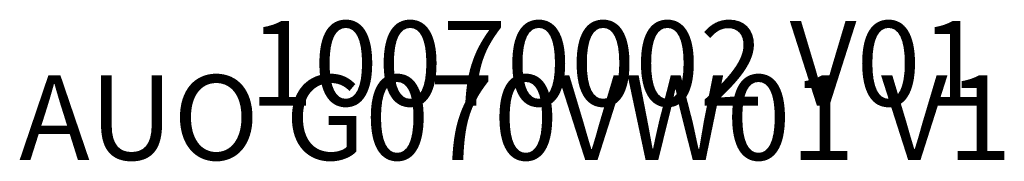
# Model space of a CAD drawing. Header units: millimetres. Extents: x 1355 to 1401.4, y 1689 to 1695.7.
import ezdxf

# ---------------------------------------------------------------- set-up
doc = ezdxf.new("R2010")
doc.units = ezdxf.units.MM
doc.layers.add('10070002 V01', color=7, linetype='Continuous')
doc.layers.add('G070VW01 V1', color=7, linetype='Continuous')
doc.styles.get("Standard").update_dxf_attribs({"font": 'arial.ttf'})

msp = doc.modelspace()

# ---------------------------------------------------------------- texts
at = {"layer": '10070002 V01', "color": 2, "insert": (1365.809, 1695.608, -3.2), "char_height": 4, "attachment_point": 1}
msp.add_mtext_dynamic_manual_height_columns('10070002 V01', width=75.61068, gutter_width=12.5, heights=[0], dxfattribs=at)
at = {"layer": 'G070VW01 V1', "color": 3, "insert": (1354.975, 1693.055, -3.55), "char_height": 4, "attachment_point": 1}
msp.add_mtext_dynamic_manual_height_columns('AUO G070VW01 V1', width=54.41433, gutter_width=12.5, heights=[0], dxfattribs=at)

doc.saveas('drawing.dxf')
